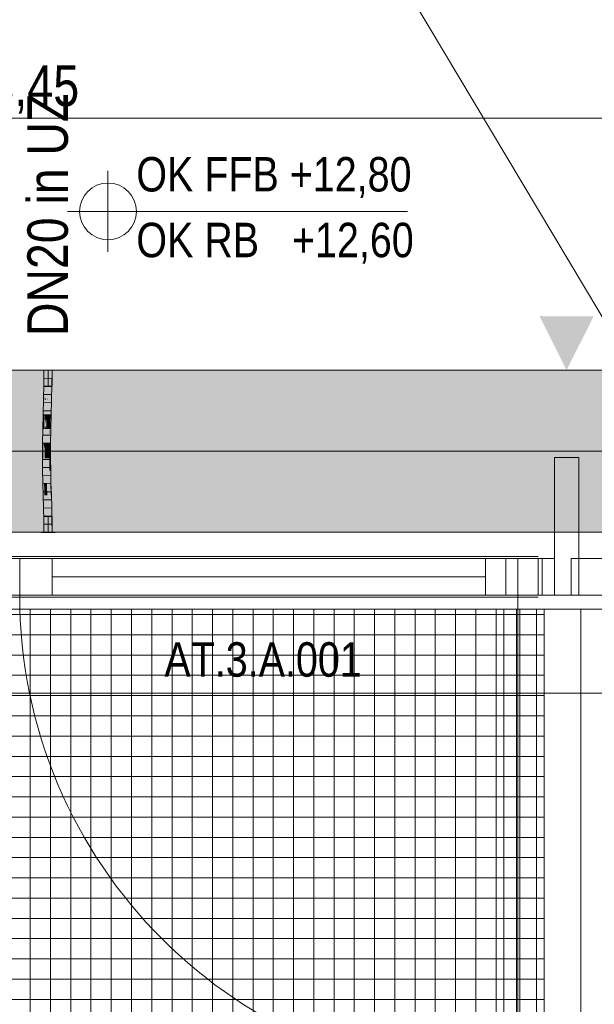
# Model space of a CAD drawing. Extents: x -620 to 3480, y 62 to 1112.
# Tile 17 of 76: x -464 to -435, y 579 to 628. Entities that reach past the tile are written whole.
import ezdxf
from ezdxf.lldxf.tags import DXFTag

# ---------------------------------------------------------------- set-up
doc = ezdxf.new("R2010")
doc.units = 0
doc.layers.get('0').update_dxf_attribs({"lineweight": 13})
for name, color, linetype, lineweight, true_color in [('00_Beschriftung UZ', 3, 'Continuous', 13, 0x00ff00), ('30 -33 Aussenwände- 7 Fassade_ Elemente', 7, 'Continuous', 9, 0x00aacc), ('30 -34 Innenwände- 6 Elemente', 7, 'Continuous', 9, 0xff6633), ('30 -35 Decken- 1 Konstruktion-Träger- Stahlbeton', 7, 'grob-A06GA2HT8I', 13, 0x33aa00), ('70 -72 Beschriftung- 1 Beschriftung allgemein', 7, 'Continuous', 9, 0xff6633), ('70 -76 Bemaßung- 2 Allgemein', 7, 'Continuous', 5, 0x6666cc), ('E_Leerrohr 20', 7, 'Continuous', 13, 0xcc0099), ('E_Leerrohr 20-Shading', 7, 'Continuous', 13, 0xcc0099), ('iwb_Schraffur_Unterzug', 7, 'Continuous', 5, 0xffffcc)]:
    doc.layers.add(name, color=color, linetype=linetype, lineweight=lineweight, true_color=true_color)
for name, color, linetype, lineweight in [('30 -33 Aussenwände- 8 Sonnenschutz', 7, 'Continuous', 9), ('60- 61 allgemeine Ausstattung- 4 Terrassen', 7, 'Continuous', 9), ('70 -71 Achsen- 1 Gebäudeachsen', 7, 'STRICHPUNKT2-A06GA2HU8I', 18), ('70 -72 Beschriftung- 5 Höhenkoten', 7, 'Continuous', 15), ('Detailelementbeschriftung', 7, 'Continuous', 9)]:
    doc.layers.add(name, color=color, linetype=linetype, lineweight=lineweight)
doc.styles.get("Standard").update_dxf_attribs({"font": 'ARIALN.TTF'})
tags = doc.linetypes.add('grob-A06GA2HT8I', pattern=[14, 3, -8, 3]).pattern_tags.tags
tags[8:9] = [DXFTag(74, 4), DXFTag(75, 0), DXFTag(340, '0'), DXFTag(46, 0.0), DXFTag(50, 0.0), DXFTag(44, 0.0), DXFTag(45, 0.0)]
tags[6:7] = [DXFTag(74, 4), DXFTag(75, 0), DXFTag(340, '0'), DXFTag(46, 0.0), DXFTag(50, 0.0), DXFTag(44, 0.0), DXFTag(45, 0.0)]
tags[4:5] = [DXFTag(74, 4), DXFTag(75, 0), DXFTag(340, '0'), DXFTag(46, 0.0), DXFTag(50, 0.0), DXFTag(44, 0.0), DXFTag(45, 0.0)]
tags = doc.linetypes.add('STRICHPUNKT2', pattern=[12.7, 6.35, -3.175, 0, -3.175]).pattern_tags.tags
tags[10:11] = [DXFTag(74, 4), DXFTag(75, 0), DXFTag(340, '0'), DXFTag(46, 0.0), DXFTag(50, 0.0), DXFTag(44, 0.0), DXFTag(45, 0.0)]
tags[8:9] = [DXFTag(74, 4), DXFTag(75, 0), DXFTag(340, '0'), DXFTag(46, 0.0), DXFTag(50, 0.0), DXFTag(44, 0.0), DXFTag(45, 0.0)]
tags[6:7] = [DXFTag(74, 4), DXFTag(75, 0), DXFTag(340, '0'), DXFTag(46, 0.0), DXFTag(50, 0.0), DXFTag(44, 0.0), DXFTag(45, 0.0)]
tags[4:5] = [DXFTag(74, 4), DXFTag(75, 0), DXFTag(340, '0'), DXFTag(46, 0.0), DXFTag(50, 0.0), DXFTag(44, 0.0), DXFTag(45, 0.0)]
tags = doc.linetypes.add('STRICHPUNKT2-A06GA2HU8I', pattern=[12.7, 6.35, -3.175, 0, -3.175]).pattern_tags.tags
tags[10:11] = [DXFTag(74, 4), DXFTag(75, 0), DXFTag(340, '0'), DXFTag(46, 0.0), DXFTag(50, 0.0), DXFTag(44, 0.0), DXFTag(45, 0.0)]
tags[8:9] = [DXFTag(74, 4), DXFTag(75, 0), DXFTag(340, '0'), DXFTag(46, 0.0), DXFTag(50, 0.0), DXFTag(44, 0.0), DXFTag(45, 0.0)]
tags[6:7] = [DXFTag(74, 4), DXFTag(75, 0), DXFTag(340, '0'), DXFTag(46, 0.0), DXFTag(50, 0.0), DXFTag(44, 0.0), DXFTag(45, 0.0)]
tags[4:5] = [DXFTag(74, 4), DXFTag(75, 0), DXFTag(340, '0'), DXFTag(46, 0.0), DXFTag(50, 0.0), DXFTag(44, 0.0), DXFTag(45, 0.0)]

# ---------------------------------------------------------------- blocks, each defined once
blk = doc.blocks.new('Shading-A06GA2FV8I', base_point=(-462.235, 604.745))
at = {"layer": 'E_Leerrohr 20-Shading', "color": 224, "true_color": 0x8d0069}
for points in [[(-462.527, 610.48), (-462.586, 610.48), (-462.533, 609.757), (-462.592, 609.758)], [(-462.23, 610.48), (-462.244, 610.48), (-462.239, 609.753), (-462.251, 609.753)], [(-462.239, 609.753), (-462.221, 609.753), (-462.23, 610.48), (-462.21, 610.48)], [(-462.2, 610.48), (-462.21, 610.48), (-462.212, 609.753), (-462.221, 609.753)], [(-462.186, 610.48), (-462.2, 610.48), (-462.196, 609.752), (-462.212, 609.753)], [(-462.196, 609.752), (-462.192, 609.752), (-462.186, 610.48)], [(-462.533, 609.757), (-462.592, 609.758), (-462.551, 609.034), (-462.607, 609.035)], [(-462.549, 609.034), (-462.533, 609.757), (-462.551, 609.034)], [(-462.239, 609.753), (-462.251, 609.753), (-462.259, 609.027), (-462.266, 609.027)], [(-462.243, 609.617), (-462.259, 609.027), (-462.257, 609.027)], [(-462.239, 609.753), (-462.243, 609.617), (-462.243, 609.026), (-462.257, 609.027)], [(-462.212, 609.753), (-462.221, 609.753), (-462.235, 609.026), (-462.243, 609.026)], [(-462.239, 609.753), (-462.243, 609.026), (-462.221, 609.753)], [(-462.196, 609.752), (-462.212, 609.753), (-462.223, 609.026), (-462.235, 609.026)], [(-462.223, 609.026), (-462.207, 609.026), (-462.196, 609.752), (-462.192, 609.752)], [(-462.551, 609.034), (-462.607, 609.035), (-462.573, 608.31), (-462.627, 608.311)], [(-462.568, 608.309), (-462.549, 609.034), (-462.573, 608.31), (-462.551, 609.034)], [(-462.259, 609.027), (-462.266, 609.027), (-462.284, 608.302), (-462.286, 608.302)], [(-462.259, 609.027), (-462.284, 608.302), (-462.257, 609.027), (-462.28, 608.302)], [(-462.28, 608.302), (-462.27, 608.301), (-462.257, 609.027), (-462.243, 609.026)], [(-462.235, 609.026), (-462.243, 609.026), (-462.263, 608.301), (-462.27, 608.301)], [(-462.223, 609.026), (-462.235, 609.026), (-462.256, 608.301), (-462.263, 608.301)], [(-462.256, 608.301), (-462.227, 608.3), (-462.223, 609.026), (-462.207, 609.026)], [(-462.627, 608.311), (-462.634, 608.043), (-462.573, 608.31), (-462.581, 608.042)], [(-462.588, 607.584), (-462.574, 608.083), (-462.597, 607.584)], [(-462.591, 607.714), (-462.574, 608.083), (-462.581, 608.035)], [(-462.581, 608.035), (-462.574, 608.083), (-462.573, 608.31), (-462.568, 608.309)], [(-462.284, 608.302), (-462.286, 608.302), (-462.293, 608.04)], [(-462.288, 608.169), (-462.293, 608.04), (-462.292, 608.034)], [(-462.28, 608.302), (-462.292, 608.034), (-462.289, 608.008)], [(-462.28, 608.302), (-462.284, 608.302), (-462.292, 608.034), (-462.288, 608.169)], [(-462.289, 608.008), (-462.283, 607.941), (-462.28, 608.302), (-462.27, 608.301)], [(-462.263, 608.301), (-462.27, 608.301), (-462.278, 607.896), (-462.283, 607.941)], [(-462.276, 607.871), (-462.246, 607.576), (-462.256, 608.301), (-462.227, 608.3)], [(-462.268, 608.04), (-462.256, 608.301), (-462.273, 608.04), (-462.263, 608.301)], [(-462.597, 607.584), (-462.646, 607.585), (-462.62, 606.858), (-462.66, 606.858)], [(-462.634, 608.043), (-462.646, 607.585), (-462.581, 608.042), (-462.581, 608.035)], [(-462.597, 607.584), (-462.591, 607.714), (-462.646, 607.585), (-462.581, 608.035)], [(-462.601, 606.858), (-462.588, 607.584), (-462.62, 606.858), (-462.597, 607.584)], [(-462.292, 608.034), (-462.293, 608.04), (-462.305, 607.578)], [(-462.289, 608.008), (-462.292, 608.034), (-462.303, 607.578), (-462.305, 607.578)], [(-462.303, 607.578), (-462.296, 607.578), (-462.289, 608.008), (-462.283, 607.941)], [(-462.278, 607.896), (-462.283, 607.941), (-462.29, 607.577), (-462.296, 607.578)], [(-462.276, 607.871), (-462.278, 607.896), (-462.289, 607.577), (-462.29, 607.577)], [(-462.289, 607.577), (-462.246, 607.576), (-462.276, 607.871)], [(-462.276, 607.871), (-462.268, 608.04), (-462.278, 607.896), (-462.273, 608.04)], [(-462.315, 606.854), (-462.296, 607.578), (-462.318, 606.855), (-462.303, 607.578)], [(-462.303, 607.578), (-462.305, 607.578), (-462.318, 606.855)], [(-462.296, 607.578), (-462.315, 606.854), (-462.301, 607.182), (-462.312, 606.854)], [(-462.301, 607.182), (-462.312, 606.854), (-462.311, 606.854)], [(-462.289, 607.577), (-462.301, 607.182), (-462.26, 606.854), (-462.311, 606.854)], [(-462.296, 607.578), (-462.301, 607.182), (-462.29, 607.577)], [(-462.301, 607.182), (-462.289, 607.577), (-462.29, 607.577)], [(-462.289, 607.577), (-462.26, 606.854), (-462.246, 607.576)], [(-462.624, 606.326), (-462.62, 606.858), (-462.662, 606.325), (-462.66, 606.858)], [(-462.604, 606.131), (-462.601, 606.858), (-462.625, 606.131), (-462.62, 606.858)], [(-462.315, 606.854), (-462.318, 606.855), (-462.321, 606.329)], [(-462.317, 606.707), (-462.321, 606.329), (-462.32, 606.327)], [(-462.316, 606.492), (-462.317, 606.707), (-462.319, 606.492)], [(-462.316, 606.492), (-462.314, 606.565), (-462.317, 606.707), (-462.315, 606.854)], [(-462.26, 606.854), (-462.314, 606.565), (-462.261, 606.491), (-462.315, 606.492)], [(-462.315, 606.854), (-462.314, 606.565), (-462.312, 606.854)], [(-462.314, 606.565), (-462.26, 606.854), (-462.311, 606.854)], [(-462.312, 606.854), (-462.314, 606.565), (-462.311, 606.854)], [(-462.625, 606.131), (-462.624, 606.326), (-462.663, 606.131), (-462.662, 606.325)], [(-462.625, 606.131), (-462.663, 606.131), (-462.612, 605.52), (-462.655, 605.519)], [(-462.596, 605.52), (-462.604, 606.131), (-462.612, 605.52), (-462.625, 606.131)], [(-462.32, 606.327), (-462.321, 606.329), (-462.321, 606.132)], [(-462.317, 606.317), (-462.32, 606.327), (-462.319, 606.132), (-462.321, 606.132)], [(-462.319, 606.132), (-462.321, 606.132), (-462.313, 605.526), (-462.314, 605.526)], [(-462.317, 606.317), (-462.315, 606.492), (-462.32, 606.327), (-462.316, 606.492)], [(-462.32, 606.327), (-462.316, 606.492), (-462.319, 606.492)], [(-462.319, 606.132), (-462.317, 606.132), (-462.317, 606.317), (-462.316, 606.313)], [(-462.304, 605.526), (-462.317, 606.132), (-462.313, 605.526), (-462.319, 606.132)], [(-462.317, 606.317), (-462.316, 606.313), (-462.314, 606.565)], [(-462.317, 606.132), (-462.263, 606.132), (-462.316, 606.313)], [(-462.255, 605.527), (-462.263, 606.132), (-462.304, 605.526), (-462.317, 606.132)], [(-462.315, 606.492), (-462.314, 606.565), (-462.316, 606.492)], [(-462.315, 606.492), (-462.316, 606.313), (-462.261, 606.491), (-462.263, 606.132)], [(-462.612, 605.52), (-462.655, 605.519), (-462.587, 604.911), (-462.64, 604.909)], [(-462.581, 604.911), (-462.596, 605.52), (-462.587, 604.911), (-462.612, 605.52)], [(-462.304, 605.526), (-462.314, 605.526), (-462.279, 604.919), (-462.299, 604.918)], [(-462.24, 604.92), (-462.255, 605.527), (-462.279, 604.919), (-462.304, 605.526)], [(-462.563, 604.302), (-462.574, 604.672), (-462.64, 604.909), (-462.587, 604.911)], [(-462.563, 604.302), (-462.64, 604.909), (-462.622, 604.3)], [(-462.574, 604.672), (-462.581, 604.911), (-462.587, 604.911)], [(-462.279, 604.919), (-462.299, 604.918), (-462.248, 604.311), (-462.281, 604.31)], [(-462.235, 604.745), (-462.24, 604.92), (-462.27, 604.744), (-462.279, 604.919)], [(-462.248, 604.311), (-462.222, 604.312), (-462.27, 604.744), (-462.235, 604.745)], [(-462.563, 604.302), (-462.622, 604.3), (-462.546, 603.694), (-462.604, 603.692)], [(-462.248, 604.311), (-462.281, 604.31), (-462.218, 603.702), (-462.263, 603.701)], [(-462.204, 603.703), (-462.222, 604.312), (-462.218, 603.702), (-462.248, 604.311)], [(-462.546, 603.694), (-462.604, 603.692), (-462.534, 603.087), (-462.591, 603.086)], [(-462.533, 603.087), (-462.546, 603.694), (-462.534, 603.087), (-462.546, 603.694)], [(-462.218, 603.702), (-462.263, 603.701), (-462.195, 603.092), (-462.25, 603.091)], [(-462.191, 603.092), (-462.204, 603.703), (-462.195, 603.092), (-462.218, 603.702)], [(-462.533, 603.087), (-462.591, 603.086), (-462.527, 602.48), (-462.586, 602.48)], [(-462.186, 602.48), (-462.195, 603.092), (-462.244, 602.48), (-462.25, 603.091)], [(-462.186, 602.48), (-462.191, 603.092), (-462.195, 603.092)]]:
    blk.add_solid(points, dxfattribs=at)
at = {"layer": 'E_Leerrohr 20-Shading', "color": 222, "true_color": 0xc40093}
for points in [[(-462.493, 610.48), (-462.527, 610.48), (-462.486, 609.757), (-462.533, 609.757)], [(-462.465, 609.756), (-462.469, 610.48), (-462.486, 609.757), (-462.493, 610.48)], [(-462.42, 609.756), (-462.421, 610.48), (-462.465, 609.756), (-462.469, 610.48)], [(-462.392, 609.755), (-462.386, 610.48), (-462.42, 609.756), (-462.421, 610.48)], [(-462.386, 610.48), (-462.392, 609.755), (-462.388, 609.755)], [(-462.381, 609.755), (-462.386, 610.48), (-462.388, 609.755)], [(-462.251, 609.753), (-462.244, 610.48), (-462.381, 609.755), (-462.386, 610.48)], [(-462.483, 609.032), (-462.486, 609.757), (-462.546, 609.155), (-462.53, 609.757)], [(-462.53, 609.757), (-462.533, 609.757), (-462.546, 609.155)], [(-462.464, 609.032), (-462.465, 609.756), (-462.483, 609.032), (-462.486, 609.757)], [(-462.464, 609.032), (-462.42, 609.756), (-462.465, 609.756)], [(-462.464, 609.032), (-462.429, 609.031), (-462.42, 609.756), (-462.421, 609.616)], [(-462.429, 609.031), (-462.425, 609.031), (-462.421, 609.616)], [(-462.407, 609.03), (-462.392, 609.755), (-462.425, 609.031), (-462.42, 609.756)], [(-462.381, 609.755), (-462.392, 609.755), (-462.371, 609.03), (-462.407, 609.03)], [(-462.266, 609.027), (-462.251, 609.753), (-462.371, 609.03), (-462.381, 609.755)], [(-462.483, 609.032), (-462.546, 609.155), (-462.549, 609.034)], [(-462.483, 609.032), (-462.549, 609.034), (-462.482, 608.307), (-462.568, 608.309)], [(-462.466, 608.307), (-462.464, 609.032), (-462.482, 608.307), (-462.483, 609.032)], [(-462.466, 608.307), (-462.44, 608.306), (-462.464, 609.032), (-462.429, 609.031)], [(-462.44, 608.306), (-462.432, 608.306), (-462.429, 609.031), (-462.425, 609.031)], [(-462.427, 608.306), (-462.407, 609.03), (-462.432, 608.306), (-462.425, 609.031)], [(-462.266, 609.027), (-462.407, 609.03), (-462.286, 608.302), (-462.427, 608.306)], [(-462.574, 608.083), (-462.588, 607.584), (-462.565, 607.584)], [(-462.482, 607.681), (-462.568, 608.309), (-462.565, 607.584), (-462.574, 608.083)], [(-462.482, 607.793), (-462.568, 608.309), (-462.482, 607.681)], [(-462.482, 608.307), (-462.568, 608.309), (-462.482, 607.793)], [(-462.466, 608.307), (-462.482, 608.307), (-462.467, 607.708), (-462.482, 607.793)], [(-462.466, 608.307), (-462.467, 607.708), (-462.44, 608.306), (-462.443, 608.114)], [(-462.443, 608.114), (-462.467, 607.708), (-462.451, 607.609)], [(-462.432, 608.306), (-462.443, 608.114), (-462.446, 607.581), (-462.451, 607.609)], [(-462.433, 608.169), (-462.432, 608.306), (-462.446, 607.581)], [(-462.434, 608.042), (-462.433, 608.169), (-462.446, 607.581)], [(-462.443, 608.114), (-462.432, 608.306), (-462.44, 608.306)], [(-462.434, 608.042), (-462.427, 608.306), (-462.432, 608.306)], [(-462.293, 608.04), (-462.286, 608.302), (-462.434, 608.042), (-462.427, 608.306)], [(-462.565, 607.584), (-462.588, 607.584), (-462.556, 606.857), (-462.601, 606.858)], [(-462.482, 607.681), (-462.565, 607.584), (-462.481, 607.582)], [(-462.556, 606.857), (-462.478, 606.856), (-462.565, 607.584), (-462.481, 607.582)], [(-462.467, 607.708), (-462.482, 607.793), (-462.468, 607.581), (-462.482, 607.681)], [(-462.468, 607.581), (-462.482, 607.681), (-462.481, 607.582)], [(-462.478, 606.856), (-462.467, 606.856), (-462.481, 607.582), (-462.468, 607.581)], [(-462.467, 607.708), (-462.468, 607.581), (-462.451, 607.609), (-462.451, 607.581)], [(-462.467, 606.856), (-462.46, 606.856), (-462.468, 607.581), (-462.451, 607.581)], [(-462.46, 606.856), (-462.446, 607.581), (-462.451, 607.581)], [(-462.442, 607.581), (-462.446, 607.581), (-462.457, 606.856), (-462.46, 606.856)], [(-462.407, 606.856), (-462.403, 607.58), (-462.457, 606.856), (-462.442, 607.581)], [(-462.451, 607.581), (-462.446, 607.581), (-462.451, 607.609)], [(-462.434, 608.042), (-462.446, 607.581), (-462.431, 608.042), (-462.442, 607.581)], [(-462.442, 607.581), (-462.403, 607.58), (-462.431, 608.042), (-462.4, 608.041)], [(-462.4, 608.041), (-462.403, 607.58), (-462.352, 608.041), (-462.343, 607.579)], [(-462.343, 607.579), (-462.305, 607.578), (-462.352, 608.041), (-462.293, 608.04)], [(-462.407, 606.856), (-462.334, 606.855), (-462.403, 607.58), (-462.343, 607.579)], [(-462.334, 606.855), (-462.318, 606.855), (-462.343, 607.579), (-462.305, 607.578)], [(-462.604, 606.131), (-462.553, 606.131), (-462.601, 606.858), (-462.555, 606.614)], [(-462.601, 606.858), (-462.555, 606.614), (-462.556, 606.857)], [(-462.556, 606.857), (-462.555, 606.614), (-462.478, 606.856), (-462.477, 606.827)], [(-462.473, 606.495), (-462.477, 606.827), (-462.532, 606.496), (-462.555, 606.614)], [(-462.555, 606.614), (-462.553, 606.131), (-462.469, 606.165), (-462.469, 606.131)], [(-462.477, 606.827), (-462.467, 606.856), (-462.478, 606.856)], [(-462.465, 606.495), (-462.467, 606.856), (-462.473, 606.495), (-462.477, 606.827)], [(-462.467, 606.856), (-462.463, 606.131), (-462.462, 606.328)], [(-462.462, 606.328), (-462.46, 606.856), (-462.467, 606.856)], [(-462.408, 606.328), (-462.407, 606.856), (-462.462, 606.328), (-462.46, 606.856)], [(-462.408, 606.328), (-462.332, 606.329), (-462.407, 606.856), (-462.334, 606.855)], [(-462.332, 606.329), (-462.321, 606.329), (-462.334, 606.855), (-462.318, 606.855)], [(-462.553, 606.131), (-462.604, 606.131), (-462.559, 605.521), (-462.596, 605.52)], [(-462.559, 605.521), (-462.456, 605.523), (-462.553, 606.131), (-462.469, 606.131)], [(-462.469, 606.165), (-462.473, 606.495), (-462.532, 606.496)], [(-462.463, 606.131), (-462.465, 606.495), (-462.469, 606.165), (-462.473, 606.495)], [(-462.469, 606.131), (-462.463, 606.131), (-462.469, 606.165)], [(-462.456, 605.523), (-462.455, 605.523), (-462.469, 606.131), (-462.463, 606.131)], [(-462.463, 606.131), (-462.443, 606.132), (-462.462, 606.328), (-462.442, 606.328)], [(-462.443, 606.132), (-462.463, 606.131), (-462.442, 605.523), (-462.455, 605.523)], [(-462.443, 606.132), (-462.408, 606.132), (-462.442, 606.328), (-462.408, 606.328)], [(-462.406, 605.524), (-462.408, 606.132), (-462.442, 605.523), (-462.443, 606.132)], [(-462.332, 606.329), (-462.408, 606.328), (-462.334, 606.132), (-462.408, 606.132)], [(-462.408, 606.132), (-462.406, 605.524), (-462.334, 606.132), (-462.349, 605.525)], [(-462.349, 605.525), (-462.337, 605.525), (-462.334, 606.132), (-462.331, 606.132)], [(-462.337, 605.525), (-462.314, 605.526), (-462.331, 606.132), (-462.321, 606.132)], [(-462.332, 606.329), (-462.334, 606.132), (-462.332, 606.236)], [(-462.334, 606.132), (-462.331, 606.132), (-462.332, 606.236)], [(-462.331, 606.132), (-462.321, 606.132), (-462.332, 606.329), (-462.321, 606.329)], [(-462.559, 605.521), (-462.596, 605.52), (-462.569, 604.911), (-462.581, 604.911)], [(-462.44, 604.914), (-462.455, 605.523), (-462.569, 604.911), (-462.559, 605.521)], [(-462.406, 605.524), (-462.455, 605.523), (-462.402, 604.916), (-462.44, 604.914)], [(-462.402, 604.916), (-462.347, 604.917), (-462.406, 605.524), (-462.337, 605.525)], [(-462.347, 604.917), (-462.299, 604.918), (-462.337, 605.525), (-462.314, 605.526)], [(-462.569, 604.911), (-462.581, 604.911), (-462.574, 604.672)], [(-462.573, 604.742), (-462.574, 604.672), (-462.541, 604.742), (-462.54, 604.59)], [(-462.563, 604.302), (-462.539, 604.303), (-462.574, 604.672), (-462.54, 604.59)], [(-462.435, 604.743), (-462.44, 604.914), (-462.573, 604.742), (-462.569, 604.911)], [(-462.54, 604.59), (-462.422, 604.306), (-462.541, 604.742), (-462.435, 604.743)], [(-462.402, 604.916), (-462.44, 604.914), (-462.396, 604.307), (-462.422, 604.306)], [(-462.396, 604.307), (-462.36, 604.308), (-462.402, 604.916), (-462.347, 604.917)], [(-462.36, 604.308), (-462.281, 604.31), (-462.347, 604.917), (-462.299, 604.918)], [(-462.539, 604.303), (-462.563, 604.302), (-462.536, 603.694), (-462.546, 603.694)], [(-462.539, 604.303), (-462.422, 604.306), (-462.54, 604.59)], [(-462.404, 603.697), (-462.422, 604.306), (-462.536, 603.694), (-462.539, 604.303)], [(-462.396, 604.307), (-462.422, 604.306), (-462.391, 603.698), (-462.404, 603.697)], [(-462.391, 603.698), (-462.373, 603.698), (-462.396, 604.307), (-462.36, 604.308)], [(-462.373, 603.698), (-462.263, 603.701), (-462.36, 604.308), (-462.281, 604.31)], [(-462.536, 603.694), (-462.546, 603.694), (-462.533, 603.087)], [(-462.391, 603.089), (-462.404, 603.697), (-462.533, 603.087), (-462.536, 603.694)], [(-462.391, 603.698), (-462.404, 603.697), (-462.387, 603.089), (-462.391, 603.089)], [(-462.25, 603.091), (-462.263, 603.701), (-462.387, 603.089), (-462.391, 603.698)], [(-462.391, 603.089), (-462.533, 603.087), (-462.386, 602.48), (-462.527, 602.48)], [(-462.25, 603.091), (-462.391, 603.089), (-462.244, 602.48), (-462.386, 602.48)]]:
    blk.add_solid(points, dxfattribs=at)
blk = doc.blocks.new('Shading-A06GA2FX8I', base_point=(-462.28, 609.692))
at = {"layer": 'E_Leerrohr 20-Shading', "color": 224, "true_color": 0xae0082}
for points in [[(-462.527, 610.492), (-462.716, 610.492), (-462.527, 610.48), (-462.716, 610.48)], [(-462.586, 610.48), (-462.586, 609.692), (-462.406, 610.48), (-462.404, 609.692)], [(-462.498, 610.492), (-462.527, 610.492), (-462.498, 610.48), (-462.527, 610.48)], [(-462.478, 610.492), (-462.498, 610.492), (-462.478, 610.48), (-462.498, 610.48)], [(-462.475, 610.48), (-462.475, 610.492), (-462.478, 610.48), (-462.478, 610.492)], [(-462.473, 610.492), (-462.475, 610.492), (-462.473, 610.48), (-462.475, 610.48)], [(-462.473, 610.48), (-462.386, 610.48), (-462.473, 610.492), (-462.386, 610.492)], [(-462.386, 610.48), (-462.406, 610.48), (-462.386, 610.048), (-462.387, 609.902)], [(-462.387, 609.902), (-462.406, 610.48), (-462.388, 609.692), (-462.404, 609.692)], [(-462.387, 609.902), (-462.386, 609.875), (-462.386, 610.048)], [(-462.175, 610.492), (-462.386, 610.492), (-462.175, 610.48), (-462.386, 610.48)], [(-462.337, 610.48), (-462.386, 610.48), (-462.382, 609.692), (-462.386, 609.875)], [(-462.337, 610.48), (-462.382, 609.692), (-462.342, 609.692)], [(-462.337, 610.48), (-462.342, 609.692), (-462.268, 610.48), (-462.28, 609.692)], [(-462.28, 609.692), (-462.186, 609.692), (-462.268, 610.48), (-462.186, 610.48)], [(-462.171, 610.492), (-462.175, 610.492), (-462.17, 610.48), (-462.175, 610.48)], [(-462.115, 610.48), (-462.115, 610.492), (-462.17, 610.48), (-462.171, 610.492)], [(-462.115, 610.48), (-462.056, 610.48), (-462.115, 610.492), (-462.056, 610.492)], [(-462.386, 609.875), (-462.387, 609.902), (-462.387, 609.692), (-462.388, 609.692)], [(-462.387, 609.692), (-462.386, 609.692), (-462.386, 609.875)], [(-462.386, 609.875), (-462.386, 609.692), (-462.382, 609.692)]]:
    blk.add_solid(points, dxfattribs=at)
blk = doc.blocks.new('Shading-A06GA2FZ8I', base_point=(-462.186, 602.48))
at = {"layer": 'E_Leerrohr 20-Shading', "color": 224, "true_color": 0xae0082}
for points in [[(-462.386, 602.48), (-462.388, 603.268), (-462.586, 602.48), (-462.586, 603.268)], [(-462.386, 602.48), (-462.386, 603.268), (-462.388, 603.268)], [(-462.186, 602.48), (-462.186, 603.268), (-462.386, 602.48), (-462.381, 603.268)], [(-462.381, 603.268), (-462.386, 603.268), (-462.386, 602.48)], [(-462.478, 602.48), (-462.716, 602.48), (-462.478, 602.468), (-462.716, 602.468)], [(-462.386, 602.468), (-462.386, 602.48), (-462.478, 602.468), (-462.478, 602.48)], [(-462.164, 602.48), (-462.386, 602.48), (-462.164, 602.468), (-462.386, 602.468)], [(-462.056, 602.468), (-462.056, 602.48), (-462.164, 602.468), (-462.164, 602.48)]]:
    blk.add_solid(points, dxfattribs=at)
blk = doc.blocks.new('Referenz-A06GA2HW8I')
at = {"layer": '00_Beschriftung UZ', "color": 0, "lineweight": -2}
for points in [[(-438.117, 613.151), (-436.785, 610.48), (-435.446, 613.149)], [(-438.117, 607.81), (-436.785, 610.48), (-435.446, 607.811)]]:
    blk.add_solid(points, dxfattribs=at)
at = {"layer": '30 -33 Aussenwände- 7 Fassade_ Elemente', "color": 0, "linetype": 'Continuous', "lineweight": -2, "ltscale": 0.13}
for p, q in [((-437.385, 599.38), (-437.385, 606.18)), ((-437.385, 606.18), (-436.185, 606.18)), ((-436.185, 606.18), (-436.185, 599.38)), ((-465.385, 601.18), (-463.785, 601.18)), ((-465.385, 601.18), (-437.985, 601.18)), ((-463.785, 599.38), (-463.785, 601.18)), ((-463.785, 601.18), (-439.785, 601.18)), ((-463.785, 601.18), (-462.185, 601.18)), ((-462.185, 601.18), (-462.185, 599.38)), ((-440.785, 601.18), (-439.185, 601.18)), ((-440.785, 599.38), (-440.785, 601.18)), ((-439.785, 601.18), (-439.785, 599.38)), ((-439.785, 601.18), (-438.185, 601.18)), ((-439.185, 601.18), (-439.185, 599.38)), ((-439.185, 601.18), (-437.385, 601.18)), ((-438.185, 601.18), (-438.185, 599.38)), ((-437.985, 601.18), (-437.985, 599.38)), ((-437.385, 601.18), (-437.385, 599.38)), ((-436.558, 601.18), (-434.758, 601.18)), ((-436.558, 599.38), (-436.558, 601.18)), ((-440.785, 600.28), (-462.185, 600.28)), ((-437.985, 599.38), (-465.385, 599.38)), ((-463.785, 599.38), (-465.385, 599.38)), ((-462.185, 599.38), (-463.785, 599.38)), ((-439.785, 599.38), (-463.785, 599.38)), ((-439.185, 599.38), (-440.785, 599.38)), ((-438.185, 599.38), (-439.785, 599.38)), ((-437.385, 599.38), (-439.185, 599.38)), ((-436.185, 599.38), (-437.385, 599.38)), ((-434.758, 599.38), (-436.558, 599.38)), ((9.115, 598.68), (-485.885, 598.68))]:
    blk.add_line(p, q, dxfattribs=at)
at = {"layer": '30 -33 Aussenwände- 7 Fassade_ Elemente', "color": 0, "linetype": 'grob-A06GA2HT8I', "lineweight": -2, "ltscale": 0.13}
for p, q in [((-465.385, 601.28), (-438.185, 601.28)), ((-439.785, 599.38), (-463.785, 599.38)), ((-439.185, 575.38), (-439.185, 599.38)), ((-465.385, 599.28), (-438.185, 599.28))]:
    blk.add_line(p, q, dxfattribs=at)
at = {"layer": '30 -33 Aussenwände- 7 Fassade_ Elemente', "color": 0, "lineweight": -2}
blk.add_line((-481.745, 594.54), (-329.685, 594.54), dxfattribs=at)
at = {"layer": '30 -33 Aussenwände- 7 Fassade_ Elemente', "color": 0, "linetype": 'grob-A06GA2HT8I', "lineweight": -2, "ltscale": 0.13}
blk.add_ellipse((-439.785, 599.38), major_axis=(-24, 0), ratio=1, start_param=0, end_param=1.570796, dxfattribs=at)
at = {"layer": '30 -34 Innenwände- 6 Elemente', "color": 0, "linetype": 'Continuous', "lineweight": -2, "ltscale": 0.13}
for p, q in [((-439.085, 598.68), (-439.885, 598.68)), ((-439.885, 598.68), (-439.885, 537.12)), ((-439.085, 537.12), (-439.085, 598.68)), ((-436.085, 598.68), (-437.885, 598.68)), ((-437.885, 598.68), (-437.885, 537.12)), ((-436.085, 537.12), (-436.085, 598.68))]:
    blk.add_line(p, q, dxfattribs=at)
at = {"layer": '30 -35 Decken- 1 Konstruktion-Träger- Stahlbeton', "color": 0, "lineweight": -2}
for p, q in [((-489.685, 610.48), (-2.685, 610.48)), ((-489.685, 602.48), (-2.685, 602.48))]:
    blk.add_line(p, q, dxfattribs=at)
at = {"layer": '60- 61 allgemeine Ausstattung- 4 Terrassen', "color": 0, "lineweight": -2}
for p, q in [((-437.885, 598.68), (-485.885, 598.68)), ((-485.885, 598.421), (-437.885, 598.421)), ((-463.265, 537.12), (-463.265, 598.68)), ((-462.265, 537.12), (-462.265, 598.68)), ((-461.265, 537.12), (-461.265, 598.68)), ((-460.265, 537.12), (-460.265, 598.68)), ((-459.265, 537.12), (-459.265, 598.68)), ((-458.265, 537.12), (-458.265, 598.68)), ((-457.265, 537.12), (-457.265, 598.68)), ((-456.265, 537.12), (-456.265, 598.68)), ((-455.265, 537.12), (-455.265, 598.68)), ((-454.265, 537.12), (-454.265, 598.68)), ((-453.265, 537.12), (-453.265, 598.68)), ((-452.265, 537.12), (-452.265, 598.68)), ((-451.265, 537.12), (-451.265, 598.68)), ((-450.265, 537.12), (-450.265, 598.68)), ((-449.265, 537.12), (-449.265, 598.68)), ((-448.265, 537.12), (-448.265, 598.68)), ((-447.265, 537.12), (-447.265, 598.68)), ((-446.265, 537.12), (-446.265, 598.68)), ((-445.265, 537.12), (-445.265, 598.68)), ((-444.265, 537.12), (-444.265, 598.68)), ((-443.265, 537.12), (-443.265, 598.68)), ((-442.265, 537.12), (-442.265, 598.68)), ((-441.265, 537.12), (-441.265, 598.68)), ((-440.265, 537.12), (-440.265, 598.68)), ((-439.265, 537.12), (-439.265, 598.68)), ((-438.265, 537.12), (-438.265, 598.68)), ((-437.885, 537.12), (-437.885, 598.68)), ((-485.885, 597.421), (-437.885, 597.421)), ((-485.885, 596.421), (-437.885, 596.421)), ((-485.885, 595.421), (-437.885, 595.421)), ((-485.885, 594.421), (-437.885, 594.421)), ((-485.885, 593.421), (-437.885, 593.421)), ((-485.885, 592.421), (-437.885, 592.421)), ((-485.885, 591.421), (-437.885, 591.421)), ((-485.885, 590.421), (-437.885, 590.421)), ((-485.885, 589.421), (-437.885, 589.421)), ((-485.885, 588.421), (-437.885, 588.421)), ((-485.885, 587.421), (-437.885, 587.421)), ((-485.885, 586.421), (-437.885, 586.421)), ((-485.885, 585.421), (-437.885, 585.421)), ((-485.885, 584.421), (-437.885, 584.421)), ((-485.885, 583.421), (-437.885, 583.421)), ((-485.885, 582.421), (-437.885, 582.421)), ((-485.885, 581.421), (-437.885, 581.421)), ((-485.885, 580.421), (-437.885, 580.421)), ((-485.885, 579.421), (-437.885, 579.421))]:
    blk.add_line(p, q, dxfattribs=at)
at = {"layer": '70 -71 Achsen- 1 Gebäudeachsen', "color": 0, "linetype": 'STRICHPUNKT2-A06GA2HU8I', "lineweight": -2, "ltscale": 0.13}
blk.add_line((-561.186, 606.48), (86.255, 606.48), dxfattribs=at)
at = {"layer": '70 -72 Beschriftung- 1 Beschriftung allgemein', "color": 0, "linetype": 'grob-A06GA2HT8I', "lineweight": -2, "ltscale": 0.13}
blk.add_line((-428.685, 602.48), (-465.685, 664.48), dxfattribs=at)
at = {"layer": '70 -72 Beschriftung- 1 Beschriftung allgemein', "color": 0, "linetype": 'Continuous', "lineweight": -2, "ltscale": 0.13}
blk.add_line((-436.785, 599.38), (-386.785, 599.38), dxfattribs=at)
at = {"layer": '70 -72 Beschriftung- 5 Höhenkoten', "color": 0, "linetype": 'Continuous', "lineweight": -2, "ltscale": 0.13}
for p, q in [((-459.426, 616.321), (-459.426, 620.321)), ((-459.426, 619.721), (-459.426, 618.321)), ((-459.426, 618.321), (-459.426, 619.721)), ((-461.426, 618.321), (-444.633, 618.321)), ((-460.826, 618.321), (-459.426, 618.321)), ((-459.426, 618.321), (-460.826, 618.321)), ((-459.426, 618.321), (-458.026, 618.321)), ((-458.026, 618.321), (-459.426, 618.321)), ((-459.426, 618.321), (-459.426, 616.921)), ((-459.426, 616.921), (-459.426, 618.321))]:
    blk.add_line(p, q, dxfattribs=at)
for major_axis in [(0, 1.4), (1.4, 0), (-1.4, 0), (0, -1.4)]:
    blk.add_ellipse((-459.426, 618.321), major_axis=major_axis, ratio=1, start_param=0, end_param=1.570796, dxfattribs=at)
at = {"layer": '70 -76 Bemaßung- 2 Allgemein', "color": 0, "linetype": 'Continuous', "lineweight": -2, "ltscale": 0.13}
blk.add_line((-429.745, 622.921), (-496.624, 622.921), dxfattribs=at)
at = {"layer": '30 -33 Aussenwände- 8 Sonnenschutz', "color": 0, "linetype": 'Continuous', "lineweight": -2, "ltscale": 0.13, "insert": (-477.545, 593.541), "char_height": 1.7, "attachment_point": 1}
blk.add_mtext('{\\fArial Narrow;Sonnenschutz}', dxfattribs=at)
at = {"layer": '70 -72 Beschriftung- 1 Beschriftung allgemein', "color": 0, "linetype": 'Continuous', "lineweight": -2, "ltscale": 0.13, "insert": (-456.64, 597.053), "char_height": 1.7, "attachment_point": 1}
blk.add_mtext('{\\fArial Narrow;AT.3.A.001}', dxfattribs=at)
at = {"layer": '70 -72 Beschriftung- 5 Höhenkoten', "color": 0, "linetype": 'Continuous', "lineweight": -2, "ltscale": 0.13, "char_height": 1.7, "attachment_point": 1}
for s, insert in [('{\\fArial Narrow;OK FFB +12,80}', (-458.026, 621.006)), ('{\\fArial Narrow;OK RB   +12,60}', (-458.026, 617.761))]:
    blk.add_mtext(s, dxfattribs=dict(at, insert=insert))
at = {"layer": '70 -76 Bemaßung- 2 Allgemein', "color": 0, "linetype": 'Continuous', "lineweight": -2, "ltscale": 0.13, "insert": (-465.335, 625.537), "char_height": 2.01377, "attachment_point": 1}
blk.add_mtext('{\\fArial Narrow;3,45}', dxfattribs=at)
blk = doc.blocks.new('Referenz-A06GA2HY8I')
at = {"layer": 'iwb_Schraffur_Unterzug', "linetype": 'Continuous', "ltscale": 0.13}
for points in [[(-561.186, 610.48), (-2.685, 610.48), (-2.685, 602.48)], [(-561.186, 610.48), (-2.685, 602.48), (-561.186, 604.746)], [(-561.186, 604.746), (-2.685, 602.48), (-561.186, 602.48)]]:
    blk.add_solid(points, dxfattribs=at)
blk = doc.blocks.new('Einzeiliger Text-A06GA2O48I')
at = {"color": 0, "lineweight": -2, "insert": (-463.405, 612.169), "char_height": 2, "attachment_point": 1, "rotation": 90}
blk.add_mtext('{\\fArial Narrow;DN20 in UZ}', dxfattribs=at)
blk = doc.blocks.new('Enddeckel-A06GA2OW8I')
at = {"color": 0, "linetype": 'ByBlock', "lineweight": -2, "ltscale": 0.13}
for p, q in [((-462.586, 603.268), (-462.586, 602.48)), ((-462.469, 603.268), (-462.586, 603.268)), ((-462.303, 603.268), (-462.469, 603.268)), ((-462.186, 603.268), (-462.303, 603.268)), ((-462.186, 602.48), (-462.186, 603.268)), ((-462.716, 602.48), (-462.716, 602.468)), ((-462.523, 602.48), (-462.716, 602.48)), ((-462.523, 602.468), (-462.716, 602.468)), ((-462.469, 602.48), (-462.586, 602.48)), ((-462.249, 602.48), (-462.523, 602.48)), ((-462.249, 602.468), (-462.523, 602.468)), ((-462.303, 602.48), (-462.469, 602.48)), ((-462.186, 602.48), (-462.303, 602.48)), ((-462.056, 602.48), (-462.249, 602.48)), ((-462.056, 602.468), (-462.249, 602.468)), ((-462.056, 602.468), (-462.056, 602.48))]:
    blk.add_line(p, q, dxfattribs=at)
at = {"color": 0, "linetype": 'STRICHPUNKT2', "lineweight": 5, "ltscale": 0.13}
blk.add_line((-462.386, 602.48), (-462.386, 603.268), dxfattribs=at)
blk = doc.blocks.new('Enddeckel-A06GA2P08I')
at = {"color": 0, "linetype": 'ByBlock', "lineweight": -2, "ltscale": 0.13}
for p, q in [((-462.716, 610.492), (-462.716, 610.48)), ((-462.716, 610.492), (-462.523, 610.492)), ((-462.716, 610.48), (-462.523, 610.48)), ((-462.586, 610.48), (-462.586, 609.692)), ((-462.586, 610.48), (-462.469, 610.48)), ((-462.523, 610.492), (-462.249, 610.492)), ((-462.523, 610.48), (-462.249, 610.48)), ((-462.469, 610.48), (-462.303, 610.48)), ((-462.303, 610.48), (-462.186, 610.48)), ((-462.249, 610.492), (-462.056, 610.492)), ((-462.249, 610.48), (-462.056, 610.48)), ((-462.186, 609.692), (-462.186, 610.48)), ((-462.056, 610.48), (-462.056, 610.492)), ((-462.586, 609.692), (-462.469, 609.692)), ((-462.469, 609.692), (-462.303, 609.692)), ((-462.303, 609.692), (-462.186, 609.692))]:
    blk.add_line(p, q, dxfattribs=at)
at = {"color": 0, "linetype": 'STRICHPUNKT2', "lineweight": 5, "ltscale": 0.13}
blk.add_line((-462.386, 610.48), (-462.386, 609.692), dxfattribs=at)
blk = doc.blocks.new('Flexrohr-A06GA2PA8I')
at = {"color": 0, "linetype": 'ByBlock', "lineweight": -2, "ltscale": 0.13}
for p, q in [((-462.586, 610.48), (-462.592, 609.758)), ((-462.586, 610.48), (-462.186, 610.48)), ((-462.577, 610.082), (-462.201, 610.079)), ((-462.186, 610.48), (-462.192, 609.752)), ((-462.592, 609.758), (-462.607, 609.035)), ((-462.582, 609.683), (-462.206, 609.677)), ((-462.192, 609.752), (-462.207, 609.026)), ((-462.59, 609.284), (-462.214, 609.276)), ((-462.607, 609.035), (-462.627, 608.311)), ((-462.599, 608.885), (-462.224, 608.876)), ((-462.207, 609.026), (-462.227, 608.3)), ((-462.627, 608.311), (-462.646, 607.585)), ((-462.621, 608.085), (-462.245, 608.076)), ((-462.61, 608.485), (-462.234, 608.476)), ((-462.227, 608.3), (-462.246, 607.576)), ((-462.646, 607.585), (-462.66, 606.858)), ((-462.631, 607.685), (-462.256, 607.677)), ((-462.64, 607.284), (-462.264, 607.278)), ((-462.246, 607.576), (-462.26, 606.854)), ((-462.66, 606.858), (-462.663, 606.131)), ((-462.647, 606.883), (-462.271, 606.879)), ((-462.26, 606.854), (-462.263, 606.132)), ((-462.663, 606.131), (-462.655, 605.519)), ((-462.649, 606.482), (-462.273, 606.48)), ((-462.263, 606.132), (-462.255, 605.527)), ((-462.65, 606.08), (-462.274, 606.082)), ((-462.645, 605.678), (-462.269, 605.684)), ((-462.655, 605.519), (-462.64, 604.909)), ((-462.637, 605.277), (-462.261, 605.285)), ((-462.255, 605.527), (-462.24, 604.92)), ((-462.64, 604.909), (-462.622, 604.3)), ((-462.627, 604.876), (-462.251, 604.886)), ((-462.24, 604.92), (-462.222, 604.312)), ((-462.622, 604.3), (-462.604, 603.692)), ((-462.615, 604.476), (-462.239, 604.487)), ((-462.222, 604.312), (-462.204, 603.702)), ((-462.604, 603.692), (-462.591, 603.086)), ((-462.603, 604.076), (-462.228, 604.087)), ((-462.204, 603.702), (-462.191, 603.092)), ((-462.592, 603.677), (-462.216, 603.687)), ((-462.583, 603.278), (-462.207, 603.285)), ((-462.591, 603.086), (-462.586, 602.48)), ((-462.577, 602.88), (-462.201, 602.884)), ((-462.191, 603.092), (-462.186, 602.48)), ((-462.586, 602.48), (-462.186, 602.48)), ((-462.574, 602.482), (-462.198, 602.482))]:
    blk.add_line(p, q, dxfattribs=at)

msp = doc.modelspace()

# ---------------------------------------------------------------- block references
at = {"color": 8, "lineweight": 13, "ltscale": 0.13, "true_color": 0x808080}
msp.add_blockref('Referenz-A06GA2HW8I', (0, 0), dxfattribs=at)
at = {"color": 8, "lineweight": 25, "ltscale": 0.25, "true_color": 0x808080}
msp.add_blockref('Referenz-A06GA2HY8I', (0, 0), dxfattribs=at)
at = {"layer": 'Detailelementbeschriftung', "ltscale": 0.13}
msp.add_blockref('Einzeiliger Text-A06GA2O48I', (0, 0), dxfattribs=at)
at = {"layer": 'E_Leerrohr 20'}
for name, p in [('Shading-A06GA2FX8I', (-462.28, 609.692)), ('Shading-A06GA2FV8I', (-462.235, 604.745)), ('Shading-A06GA2FZ8I', (-462.186, 602.48))]:
    msp.add_blockref(name, p, dxfattribs=at)
at = {"layer": 'E_Leerrohr 20', "ltscale": 0.13}
for name in ['Enddeckel-A06GA2P08I', 'Flexrohr-A06GA2PA8I', 'Enddeckel-A06GA2OW8I']:
    msp.add_blockref(name, (0, 0), dxfattribs=at)

doc.saveas('drawing.dxf')
